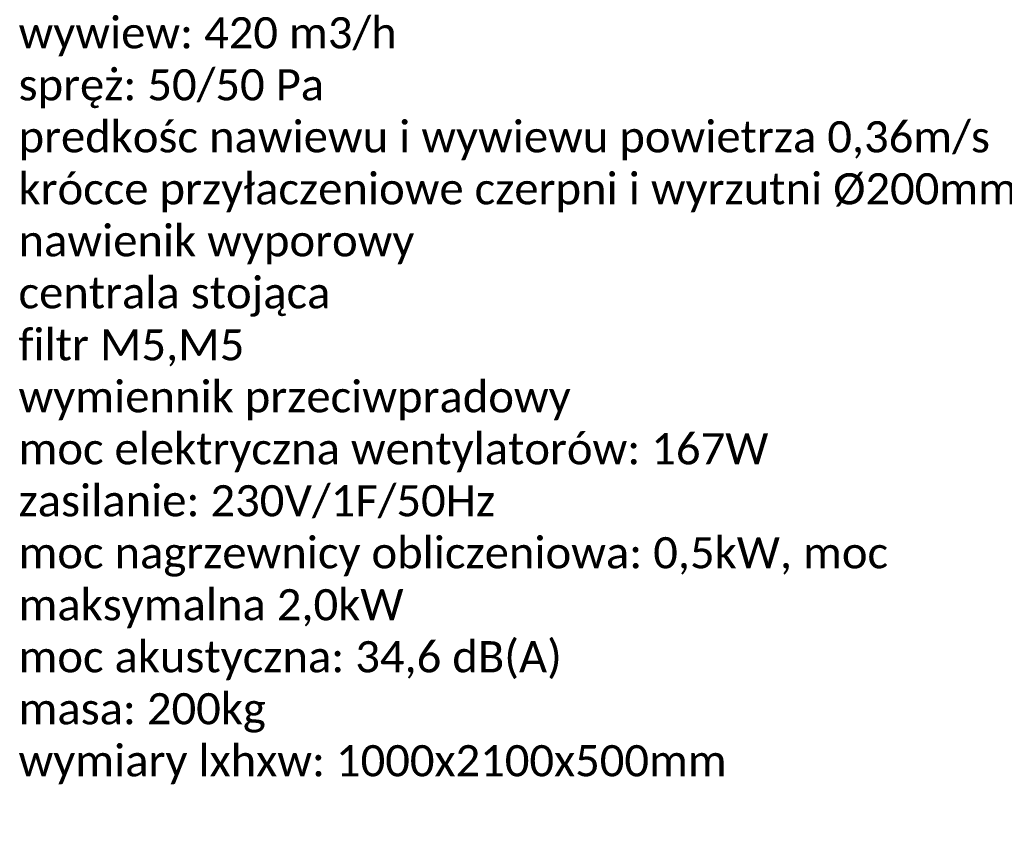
# Model space of a CAD drawing. Header units: millimetres. Extents: x -40063 to 512011, y 350190 to 687060.
# Tile 61 of 256: x 140276 to 145959, y 449003 to 453727. Entities that reach past the tile are written whole.
import ezdxf

# ---------------------------------------------------------------- set-up
doc = ezdxf.new("R2010")
doc.units = ezdxf.units.MM
doc.layers.add('IS_WM_OPIS', color=7, linetype='Continuous')
doc.styles.get("Standard").update_dxf_attribs({"font": 'arial.ttf'})

msp = doc.modelspace()

# ---------------------------------------------------------------- texts
at = {"layer": 'IS_WM_OPIS', "insert": (140268.9744, 454941.88173), "char_height": 179.9999966, "width": 5935.9201341, "attachment_point": 1, "rotation": 0}
msp.add_mtext('\\fCalibri|b0|i0|c238;Centrala wentylacyjna stojąca\\Ptyp L/C/500/X/INT\\Pcentrala do sali 0.52\\Pnawiew: 420 m3/h\\Pwywiew: 420 m3/h\\Pspręż: 50/50 Pa\\Ppredkośc nawiewu i wywiewu powietrza 0,36m/s\\Pkrócce przyłaczeniowe czerpni i wyrzutni %%C200mm\\Pnawienik wyporowy\\Pcentrala stojąca\\Pfiltr M5,M5\\Pwymiennik przeciwpradowy\\Pmoc elektryczna wentylatorów: 167W\\Pzasilanie: 230V/1F/50Hz\\Pmoc nagrzewnicy obliczeniowa: 0,5kW, moc maksymalna 2,0kW\\Pmoc akustyczna: 34,6 dB(A)\\Pmasa: 200kg \\Pwymiary lxhxw: 1000x2100x500mm\\P\\P', dxfattribs=at)

doc.saveas('drawing.dxf')
